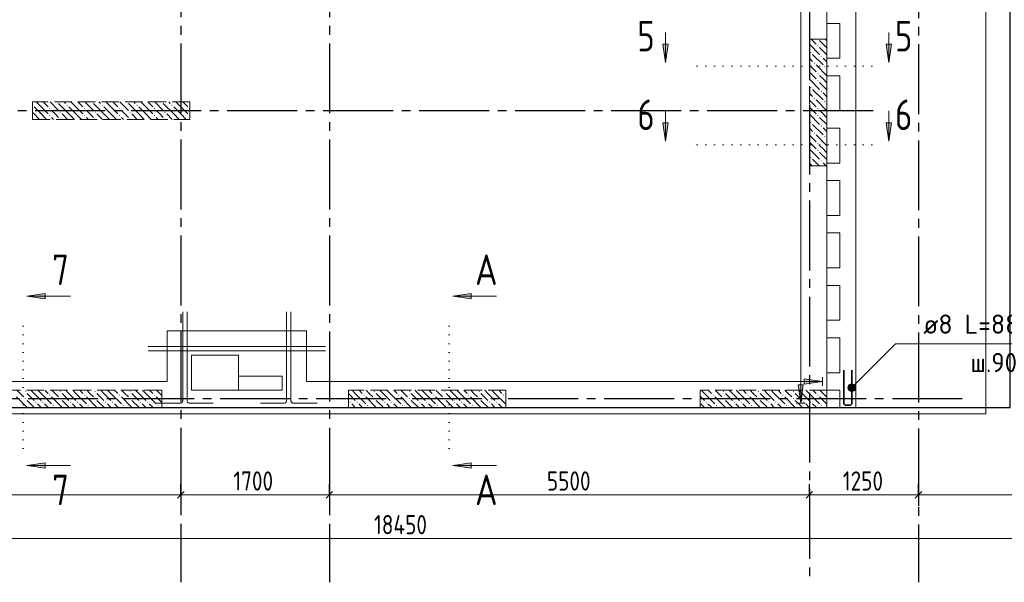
# Model space of a CAD drawing. Header units: millimetres. Extents: x 0 to 32559, y 0 to 42000.
# Tile 7 of 14: x 12776 to 24057, y 15930 to 22372. Entities that reach past the tile are written whole.
import ezdxf

# ---------------------------------------------------------------- set-up
doc = ezdxf.new("R2010")
doc.units = ezdxf.units.MM
for name, pattern in [('______2', [270, 200, -70]), ('______5', [1100, 800, -100, 100, -100]), ('______9', [100, 0, -100])]:
    doc.linetypes.add(name, pattern=pattern)
for name, color, linetype, lineweight in [('Standard', 7, 'Continuous', 25), ('ЖБ Пилон', 180, 'Continuous', 25), ('Обрамление П-обр. равн.', 7, 'Continuous', 25), ('Обрамление проемов стержнями', 7, 'Continuous', 25), ('Оси', 40, '______5', 18), ('Позиционная метка линия выноска', 7, 'Continuous', 13), ('Позиционная метка номер позиции', 7, 'Continuous', 13), ('Сечения символ', 7, 'Continuous', 25)]:
    doc.layers.add(name, color=color, linetype=linetype, lineweight=lineweight)
doc.layers.add('ЖБ Перекрытие верхний уровень', color=7, linetype='Continuous', lineweight=25, true_color=0xe0e0ff)
doc.styles.add('GOST 2.304-81', font='txt')
doc.styles.add('ISOCPEUR', font='txt')

msp = doc.modelspace()

# ---------------------------------------------------------------- hatches: boundary and pattern name
at = {"layer": 'ЖБ Пилон', "linetype": 'Continuous', "lineweight": 18, "transparency": 33554687}
for points in [[(21924, 22150), (21921, 22147), (21918, 22150)], [(21834, 21993), (21841, 22000), (21847, 21993), (21841, 21987)], [(21914, 22073), (21921, 22080), (21927, 22073), (21921, 22067)], [(21954, 21953), (21961, 21960), (21967, 21953), (21961, 21947)], [(21874, 21873), (21881, 21880), (21887, 21873), (21881, 21867)], [(21994, 21833), (22001, 21840), (22007, 21833), (22001, 21827)], [(21914, 21753), (21921, 21760), (21927, 21753), (21921, 21747)], [(21914, 21673), (21921, 21680), (21927, 21673), (21921, 21667)], [(21834, 21593), (21841, 21600), (21847, 21593), (21841, 21587)], [(21954, 21553), (21961, 21560), (21967, 21553), (21961, 21547)], [(21874, 21473), (21881, 21480), (21887, 21473), (21881, 21467)], [(21994, 21433), (22001, 21440), (22007, 21433), (22001, 21427)], [(12924, 21397), (12927, 21393), (12924, 21390)], [(13114, 21353), (13121, 21360), (13127, 21353), (13121, 21347)], [(13204, 21430), (13201, 21427), (13198, 21430)], [(13314, 21393), (13321, 21400), (13327, 21393), (13321, 21387)], [(13514, 21353), (13521, 21360), (13527, 21353), (13521, 21347)], [(13604, 21430), (13601, 21427), (13598, 21430)], [(13714, 21393), (13721, 21400), (13727, 21393), (13721, 21387)], [(13914, 21353), (13921, 21360), (13927, 21353), (13921, 21347)], [(14004, 21430), (14001, 21427), (13998, 21430)], [(14114, 21393), (14121, 21400), (14127, 21393), (14121, 21387)], [(14314, 21353), (14321, 21360), (14327, 21353), (14321, 21347)], [(14404, 21430), (14401, 21427), (14398, 21430)], [(14514, 21393), (14521, 21400), (14527, 21393), (14521, 21387)], [(14714, 21353), (14721, 21360), (14724, 21357), (14724, 21350), (14721, 21347)], [(21914, 21353), (21921, 21360), (21927, 21353), (21921, 21347)], [(13114, 21273), (13121, 21280), (13127, 21273), (13121, 21267)], [(13234, 21313), (13241, 21320), (13247, 21313), (13241, 21307)], [(13234, 21233), (13241, 21240), (13247, 21233), (13244, 21230), (13238, 21230)], [(13514, 21273), (13521, 21280), (13527, 21273), (13521, 21267)], [(13634, 21313), (13641, 21320), (13647, 21313), (13641, 21307)], [(13634, 21233), (13641, 21240), (13647, 21233), (13644, 21230), (13638, 21230)], [(13914, 21273), (13921, 21280), (13927, 21273), (13921, 21267)], [(14034, 21313), (14041, 21320), (14047, 21313), (14041, 21307)], [(14034, 21233), (14041, 21240), (14047, 21233), (14044, 21230), (14038, 21230)], [(14314, 21273), (14321, 21280), (14327, 21273), (14321, 21267)], [(14434, 21313), (14441, 21320), (14447, 21313), (14441, 21307)], [(14434, 21233), (14441, 21240), (14447, 21233), (14444, 21230), (14438, 21230)], [(14714, 21273), (14721, 21280), (14724, 21277), (14724, 21270), (14721, 21267)], [(21914, 21273), (21921, 21280), (21927, 21273), (21921, 21267)], [(21834, 21193), (21841, 21200), (21847, 21193), (21841, 21187)], [(21954, 21153), (21961, 21160), (21967, 21153), (21961, 21147)], [(21874, 21073), (21881, 21080), (21887, 21073), (21881, 21067)], [(21994, 21033), (22001, 21040), (22007, 21033), (22001, 21027)], [(21914, 20953), (21921, 20960), (21927, 20953), (21921, 20947)], [(21914, 20873), (21921, 20880), (21927, 20873), (21921, 20867)], [(21834, 20793), (21841, 20800), (21847, 20793), (21841, 20787)], [(21954, 20753), (21961, 20760), (21967, 20753), (21961, 20747)], [(12834, 18113), (12841, 18120), (12847, 18113), (12841, 18107)], [(13114, 18073), (13121, 18080), (13127, 18073), (13121, 18067)], [(13234, 18113), (13241, 18120), (13247, 18113), (13241, 18107)], [(13514, 18073), (13521, 18080), (13527, 18073), (13521, 18067)], [(13634, 18113), (13641, 18120), (13647, 18113), (13641, 18107)], [(13914, 18073), (13921, 18080), (13927, 18073), (13921, 18067)], [(14034, 18113), (14041, 18120), (14047, 18113), (14041, 18107)], [(14314, 18073), (14321, 18080), (14327, 18073), (14321, 18067)], [(16714, 18073), (16721, 18080), (16727, 18073), (16721, 18067)], [(16834, 18113), (16841, 18120), (16847, 18113), (16841, 18107)], [(17114, 18073), (17121, 18080), (17127, 18073), (17121, 18067)], [(17234, 18113), (17241, 18120), (17247, 18113), (17241, 18107)], [(17514, 18073), (17521, 18080), (17527, 18073), (17521, 18067)], [(17634, 18113), (17641, 18120), (17647, 18113), (17641, 18107)], [(17914, 18073), (17921, 18080), (17927, 18073), (17921, 18067)], [(18034, 18113), (18041, 18120), (18047, 18113), (18041, 18107)], [(18314, 18073), (18321, 18080), (18327, 18073), (18321, 18067)], [(20714, 18073), (20721, 18080), (20727, 18073), (20721, 18067)], [(20834, 18113), (20841, 18120), (20847, 18113), (20841, 18107)], [(21114, 18073), (21121, 18080), (21127, 18073), (21121, 18067)], [(21234, 18113), (21241, 18120), (21247, 18113), (21241, 18107)], [(21514, 18073), (21521, 18080), (21527, 18073), (21521, 18067)], [(21634, 18113), (21641, 18120), (21647, 18113), (21641, 18107)], [(21914, 18073), (21921, 18080), (21927, 18073), (21921, 18067)], [(12834, 18033), (12841, 18040), (12847, 18033), (12841, 18027)], [(12954, 17993), (12961, 18000), (12967, 17993), (12961, 17987)], [(13034, 17993), (13041, 18000), (13047, 17993), (13041, 17987)], [(13154, 17953), (13161, 17960), (13167, 17953), (13161, 17947)], [(13234, 18033), (13241, 18040), (13247, 18033), (13241, 18027)], [(13354, 17993), (13361, 18000), (13367, 17993), (13361, 17987)], [(13434, 17993), (13441, 18000), (13447, 17993), (13441, 17987)], [(13554, 17953), (13561, 17960), (13567, 17953), (13561, 17947)], [(13634, 18033), (13641, 18040), (13647, 18033), (13641, 18027)], [(13754, 17993), (13761, 18000), (13767, 17993), (13761, 17987)], [(13834, 17993), (13841, 18000), (13847, 17993), (13841, 17987)], [(13954, 17953), (13961, 17960), (13967, 17953), (13961, 17947)], [(14034, 18033), (14041, 18040), (14047, 18033), (14041, 18027)], [(14154, 17993), (14161, 18000), (14167, 17993), (14161, 17987)], [(14234, 17993), (14241, 18000), (14247, 17993), (14241, 17987)], [(14354, 17953), (14361, 17960), (14367, 17953), (14361, 17947)], [(16554, 17993), (16561, 18000), (16567, 17993), (16561, 17987)], [(16634, 17993), (16641, 18000), (16647, 17993), (16641, 17987)], [(16754, 17953), (16761, 17960), (16767, 17953), (16761, 17947)], [(16834, 18033), (16841, 18040), (16847, 18033), (16841, 18027)], [(16954, 17993), (16961, 18000), (16967, 17993), (16961, 17987)], [(17034, 17993), (17041, 18000), (17047, 17993), (17041, 17987)], [(17154, 17953), (17161, 17960), (17167, 17953), (17161, 17947)], [(17234, 18033), (17241, 18040), (17247, 18033), (17241, 18027)], [(17354, 17993), (17361, 18000), (17367, 17993), (17361, 17987)], [(17434, 17993), (17441, 18000), (17447, 17993), (17441, 17987)], [(17554, 17953), (17561, 17960), (17567, 17953), (17561, 17947)], [(17634, 18033), (17641, 18040), (17647, 18033), (17641, 18027)], [(17754, 17993), (17761, 18000), (17767, 17993), (17761, 17987)], [(17834, 17993), (17841, 18000), (17847, 17993), (17841, 17987)], [(17954, 17953), (17961, 17960), (17967, 17953), (17961, 17947)], [(18034, 18033), (18041, 18040), (18047, 18033), (18041, 18027)], [(18154, 17993), (18161, 18000), (18167, 17993), (18161, 17987)], [(18234, 17993), (18241, 18000), (18247, 17993), (18241, 17987)], [(20634, 17993), (20641, 18000), (20647, 17993), (20641, 17987)], [(20754, 17953), (20761, 17960), (20767, 17953), (20761, 17947)], [(20834, 18033), (20841, 18040), (20847, 18033), (20841, 18027)], [(20954, 17993), (20961, 18000), (20967, 17993), (20961, 17987)], [(21034, 17993), (21041, 18000), (21047, 17993), (21041, 17987)], [(21154, 17953), (21161, 17960), (21167, 17953), (21161, 17947)], [(21234, 18033), (21241, 18040), (21247, 18033), (21241, 18027)], [(21354, 17993), (21361, 18000), (21367, 17993), (21361, 17987)], [(21434, 17993), (21441, 18000), (21447, 17993), (21441, 17987)], [(21554, 17953), (21561, 17960), (21567, 17953), (21561, 17947)], [(21634, 18033), (21641, 18040), (21647, 18033), (21641, 18027)], [(21754, 17993), (21761, 18000), (21767, 17993), (21761, 17987)], [(21834, 17993), (21841, 18000), (21847, 17993), (21841, 17987)], [(21954, 17953), (21961, 17960), (21967, 17953), (21961, 17947)]]:
    msp.add_hatch(color=7, dxfattribs=at).paths.add_polyline_path(points, flags=16)
at = {"layer": 'Позиционная метка линия выноска', "linetype": 'Continuous', "lineweight": 13, "transparency": 33554687}
for points in [[(21694, 18190), (21724, 17980), (21754, 18190)], [(21764, 18200), (21974, 18230), (21764, 18260)]]:
    msp.add_hatch(color=7, dxfattribs=at).paths.add_polyline_path(points)
at = {"layer": 'Позиционная метка номер позиции', "linetype": 'Continuous', "lineweight": 13, "transparency": 33554687}
for points in [[(22266, 18170), (22341, 18127), (22277, 18191)], [(22266, 18148), (22320, 18116), (22266, 18170)], [(22266, 18170), (22320, 18116), (22341, 18127)], [(22277, 18191), (22352, 18148), (22298, 18202)], [(22277, 18191), (22341, 18127), (22352, 18148)], [(22298, 18202), (22352, 18148), (22352, 18170)], [(22298, 18202), (22352, 18170), (22320, 18202)], [(22320, 18202), (22352, 18170), (22341, 18191)], [(22298, 18116), (22266, 18148), (22277, 18127)], [(22266, 18148), (22298, 18116), (22320, 18116)]]:
    msp.add_hatch(color=7, dxfattribs=at).paths.add_polyline_path(points)
at = {"layer": 'Сечения символ', "linetype": 'Continuous', "lineweight": 13, "transparency": 33554687}
for points in [[(20206, 22090), (20176, 21880), (20146, 22090)], [(22763, 22090), (22733, 21880), (22703, 22090)], [(20206, 21190), (20176, 20980), (20146, 21190)], [(22763, 21190), (22733, 20980), (22703, 21190)], [(13068, 19175), (12858, 19205), (13068, 19235)], [(17948, 19175), (17738, 19205), (17948, 19235)], [(13068, 17238), (12858, 17268), (13068, 17298)], [(17948, 17238), (17738, 17268), (17948, 17298)]]:
    msp.add_hatch(color=7, dxfattribs=at).paths.add_polyline_path(points, flags=16)

# ---------------------------------------------------------------- linework, layer by layer
at = {"layer": 'Standard', "color": 251, "linetype": 'Continuous', "lineweight": -3, "true_color": 0x656565, "transparency": 33554687}
for p, q in [((14624, 16930), (14624, 17055)), ((16324, 16930), (16324, 17055)), ((21824, 16930), (21824, 17055)), ((23074, 16930), (23074, 17055)), ((14624, 16930), (14624, 16805)), ((14624, 16930), (14624, 16930)), ((16324, 16930), (16324, 16805)), ((16324, 16930), (16324, 16930)), ((21824, 16930), (21824, 16805)), ((21824, 16930), (21824, 16930)), ((23074, 16930), (23074, 16805)), ((23074, 16930), (23074, 16930))]:
    msp.add_line(p, q, dxfattribs=at)
at = {"layer": 'Standard', "color": 7, "linetype": 'Continuous', "lineweight": 13, "transparency": 33554687}
for p, q in [((9124, 16930), (14624, 16930)), ((14624, 16930), (16324, 16930)), ((16324, 16930), (21824, 16930)), ((21824, 16930), (23074, 16930)), ((23074, 16930), (26374, 16930)), ((7924, 16430), (26374, 16430))]:
    msp.add_line(p, q, dxfattribs=at)
at = {"layer": 'Standard', "color": 7, "linetype": 'Continuous', "lineweight": 25, "transparency": 33554687}
for p, q in [((14586, 16892), (14661, 16968)), ((16286, 16892), (16361, 16968)), ((21786, 16892), (21861, 16968)), ((23036, 16892), (23111, 16968))]:
    msp.add_line(p, q, dxfattribs=at)
at = {"layer": 'Standard', "color": 254, "linetype": 'Continuous', "lineweight": 13, "true_color": 0xc4c4ff, "transparency": 33554687}
msp.add_lwpolyline([(7319, 17859), (23844, 17859), (23844, 39571), (7319, 39571), (7319, 17859)], dxfattribs=at)
at = {"layer": 'Standard', "color": 7, "linetype": 'Continuous', "lineweight": 25, "transparency": 33554687}
msp.add_lwpolyline([(7394, 17930), (24124, 17930), (24124, 39500), (7394, 39500), (7394, 17930)], dxfattribs=at)
at = {"layer": 'Standard', "color": 7, "linetype": 'Continuous', "lineweight": 13, "transparency": 33554687}
msp.add_lwpolyline([(7674, 17930), (22024, 17930), (22024, 39170), (7674, 39170), (7674, 17930)], dxfattribs=at)
at = {"layer": 'ЖБ Перекрытие верхний уровень', "color": 7, "linetype": 'Continuous', "lineweight": 18, "transparency": 33554687}
for p, q in [((22354, 17930), (22354, 24210)), ((22024, 21930), (22024, 22330)), ((22024, 22330), (22174, 22330)), ((22174, 22330), (22174, 21930)), ((22174, 21930), (22024, 21930)), ((22024, 21330), (22024, 21730)), ((22024, 21730), (22174, 21730)), ((22174, 21730), (22174, 21330)), ((22174, 21330), (22024, 21330)), ((22024, 20730), (22024, 21130)), ((22024, 21130), (22174, 21130)), ((22174, 21130), (22174, 20730)), ((22174, 20730), (22024, 20730)), ((22024, 20130), (22024, 20530)), ((22024, 20530), (22174, 20530)), ((22174, 20530), (22174, 20130)), ((22174, 20130), (22024, 20130)), ((22024, 19530), (22024, 19930)), ((22024, 19930), (22174, 19930)), ((22174, 19930), (22174, 19530)), ((22174, 19530), (22024, 19530)), ((22024, 18930), (22024, 19330)), ((22024, 19330), (22174, 19330)), ((22174, 19330), (22174, 18930)), ((22174, 18930), (22024, 18930)), ((22024, 18330), (22024, 18730)), ((22024, 18730), (22174, 18730)), ((22174, 18730), (22174, 18330)), ((15284, 18530), (14744, 18530)), ((14744, 18530), (14744, 18130)), ((15284, 18130), (15284, 18530)), ((15784, 18290), (15284, 18290)), ((15284, 18290), (15284, 18130)), ((15784, 18130), (15784, 18290)), ((22174, 18330), (22024, 18330)), ((14744, 18130), (15284, 18130)), ((15284, 18130), (15784, 18130)), ((22024, 17930), (22024, 18130)), ((22024, 18130), (22174, 18130)), ((22174, 18130), (22174, 17930)), ((7394, 17930), (22024, 17930)), ((22174, 17930), (22354, 17930))]:
    msp.add_line(p, q, dxfattribs=at)
at = {"layer": 'ЖБ Пилон', "color": 253, "linetype": '______2', "lineweight": 13, "true_color": 0xa0a0a0, "transparency": 33554687}
for p, q in [((22024, 22150), (21824, 22150)), ((21824, 22150), (21824, 20700)), ((22024, 20700), (22024, 22150)), ((14724, 21430), (12924, 21430)), ((12924, 21430), (12924, 21230)), ((14724, 21230), (14724, 21430)), ((12924, 21230), (14724, 21230)), ((21824, 20700), (22024, 20700)), ((14404, 18130), (12604, 18130)), ((14404, 17930), (14404, 18130)), ((18344, 18130), (16544, 18130)), ((16544, 18130), (16544, 17930)), ((18344, 17930), (18344, 18130)), ((22024, 18130), (20574, 18130)), ((20574, 18130), (20574, 17930)), ((22024, 17930), (22024, 18130)), ((12604, 17930), (14404, 17930)), ((16544, 17930), (18344, 17930)), ((20574, 17930), (22024, 17930))]:
    msp.add_line(p, q, dxfattribs=at)
at = {"layer": 'ЖБ Пилон', "color": 9, "linetype": 'Continuous', "lineweight": 18, "true_color": 0xc7c7c7, "transparency": 33554687}
for p, q in [((21844, 22150), (21901, 22093)), ((21981, 22093), (21941, 22133)), ((22004, 22150), (22021, 22133)), ((21824, 22090), (21941, 21973)), ((21941, 22053), (22024, 21970)), ((22021, 22053), (21981, 22093)), ((21861, 21893), (21824, 21930)), ((21861, 21973), (21981, 21853)), ((21981, 21933), (22024, 21890)), ((21824, 21850), (21901, 21773)), ((21901, 21853), (22021, 21733)), ((22024, 21810), (22021, 21813)), ((21824, 21770), (21901, 21693)), ((21824, 21690), (21941, 21573)), ((21981, 21693), (21941, 21733)), ((22021, 21653), (21981, 21693)), ((21861, 21573), (21981, 21453)), ((21941, 21653), (22024, 21570)), ((21861, 21493), (21824, 21530)), ((21824, 21450), (21901, 21373)), ((21901, 21453), (22021, 21333)), ((21981, 21533), (22024, 21490)), ((12941, 21373), (13021, 21293)), ((13021, 21373), (12964, 21430)), ((13021, 21373), (13101, 21293)), ((13044, 21430), (13101, 21373)), ((13124, 21430), (13221, 21333)), ((13181, 21293), (13141, 21333)), ((13341, 21293), (13221, 21413)), ((13284, 21430), (13301, 21413)), ((13341, 21373), (13421, 21293)), ((13421, 21373), (13364, 21430)), ((13421, 21373), (13501, 21293)), ((13444, 21430), (13501, 21373)), ((13524, 21430), (13621, 21333)), ((13581, 21293), (13541, 21333)), ((13741, 21293), (13621, 21413)), ((13684, 21430), (13701, 21413)), ((13741, 21373), (13821, 21293)), ((13821, 21373), (13764, 21430)), ((13821, 21373), (13901, 21293)), ((13844, 21430), (13901, 21373)), ((13924, 21430), (14021, 21333)), ((13981, 21293), (13941, 21333)), ((14141, 21293), (14021, 21413)), ((14084, 21430), (14101, 21413)), ((14141, 21373), (14221, 21293)), ((14221, 21373), (14164, 21430)), ((14221, 21373), (14301, 21293)), ((14244, 21430), (14301, 21373)), ((14324, 21430), (14421, 21333)), ((14381, 21293), (14341, 21333)), ((14541, 21293), (14421, 21413)), ((14484, 21430), (14501, 21413)), ((14541, 21373), (14621, 21293)), ((14621, 21373), (14564, 21430)), ((14621, 21373), (14701, 21293)), ((14644, 21430), (14701, 21373)), ((21824, 21370), (21901, 21293)), ((21981, 21293), (21941, 21333)), ((22024, 21410), (22021, 21413)), ((12941, 21293), (12924, 21310)), ((12924, 21230), (12924, 21230)), ((12941, 21293), (13004, 21230)), ((13021, 21293), (13084, 21230)), ((13141, 21253), (13164, 21230)), ((13221, 21253), (13181, 21293)), ((13261, 21293), (13324, 21230)), ((13341, 21293), (13404, 21230)), ((13421, 21293), (13484, 21230)), ((13541, 21253), (13564, 21230)), ((13621, 21253), (13581, 21293)), ((13661, 21293), (13724, 21230)), ((13741, 21293), (13804, 21230)), ((13821, 21293), (13884, 21230)), ((13941, 21253), (13964, 21230)), ((14021, 21253), (13981, 21293)), ((14061, 21293), (14124, 21230)), ((14141, 21293), (14204, 21230)), ((14221, 21293), (14284, 21230)), ((14341, 21253), (14364, 21230)), ((14421, 21253), (14381, 21293)), ((14461, 21293), (14524, 21230)), ((14541, 21293), (14604, 21230)), ((14621, 21293), (14684, 21230)), ((21824, 21290), (21941, 21173)), ((21941, 21253), (22024, 21170)), ((22021, 21253), (21981, 21293)), ((21861, 21093), (21824, 21130)), ((21861, 21173), (21981, 21053)), ((21981, 21133), (22024, 21090)), ((21824, 21050), (21901, 20973)), ((21901, 21053), (22021, 20933)), ((22024, 21010), (22021, 21013)), ((21824, 20970), (21901, 20893)), ((21824, 20890), (21941, 20773)), ((21981, 20893), (21941, 20933)), ((22021, 20853), (21981, 20893)), ((21861, 20773), (21934, 20700)), ((21941, 20853), (22024, 20770)), ((21854, 20700), (21824, 20730)), ((21981, 20733), (22014, 20700)), ((12741, 18053), (12861, 17933)), ((12781, 18093), (12744, 18130)), ((12821, 18053), (12781, 18093)), ((12861, 18093), (12941, 18013)), ((12941, 18093), (12904, 18130)), ((12941, 18093), (13021, 18013)), ((12984, 18130), (13021, 18093)), ((13021, 18093), (13141, 17973)), ((13064, 18130), (13101, 18093)), ((13141, 18053), (13261, 17933)), ((13181, 18093), (13144, 18130)), ((13221, 18053), (13181, 18093)), ((13261, 18093), (13341, 18013)), ((13341, 18093), (13304, 18130)), ((13341, 18093), (13421, 18013)), ((13384, 18130), (13421, 18093)), ((13421, 18093), (13541, 17973)), ((13464, 18130), (13501, 18093)), ((13541, 18053), (13661, 17933)), ((13581, 18093), (13544, 18130)), ((13621, 18053), (13581, 18093)), ((13661, 18093), (13741, 18013)), ((13741, 18093), (13704, 18130)), ((13741, 18093), (13821, 18013)), ((13784, 18130), (13821, 18093)), ((13821, 18093), (13941, 17973)), ((13864, 18130), (13901, 18093)), ((13941, 18053), (14061, 17933)), ((13981, 18093), (13944, 18130)), ((14021, 18053), (13981, 18093)), ((14061, 18093), (14141, 18013)), ((14141, 18093), (14104, 18130)), ((14141, 18093), (14221, 18013)), ((14184, 18130), (14221, 18093)), ((14221, 18093), (14341, 17973)), ((14264, 18130), (14301, 18093)), ((14341, 18053), (14404, 17990)), ((14381, 18093), (14344, 18130)), ((14404, 18070), (14381, 18093)), ((16544, 18090), (16621, 18013)), ((16584, 18130), (16621, 18093)), ((16621, 18093), (16741, 17973)), ((16664, 18130), (16701, 18093)), ((16741, 18053), (16861, 17933)), ((16781, 18093), (16744, 18130)), ((16821, 18053), (16781, 18093)), ((16861, 18093), (16941, 18013)), ((16941, 18093), (16904, 18130)), ((16941, 18093), (17021, 18013)), ((16984, 18130), (17021, 18093)), ((17021, 18093), (17141, 17973)), ((17064, 18130), (17101, 18093)), ((17141, 18053), (17261, 17933)), ((17181, 18093), (17144, 18130)), ((17221, 18053), (17181, 18093)), ((17261, 18093), (17341, 18013)), ((17341, 18093), (17304, 18130)), ((17341, 18093), (17421, 18013)), ((17384, 18130), (17421, 18093)), ((17421, 18093), (17541, 17973)), ((17464, 18130), (17501, 18093)), ((17541, 18053), (17661, 17933)), ((17581, 18093), (17544, 18130)), ((17621, 18053), (17581, 18093)), ((17661, 18093), (17741, 18013)), ((17741, 18093), (17704, 18130)), ((17741, 18093), (17821, 18013)), ((17784, 18130), (17821, 18093)), ((17821, 18093), (17941, 17973)), ((17864, 18130), (17901, 18093)), ((17941, 18053), (18061, 17933)), ((17981, 18093), (17944, 18130)), ((18021, 18053), (17981, 18093)), ((18061, 18093), (18141, 18013)), ((18141, 18093), (18104, 18130)), ((18141, 18093), (18221, 18013)), ((18184, 18130), (18221, 18093)), ((18221, 18093), (18341, 17973)), ((18264, 18130), (18301, 18093)), ((18341, 18053), (18344, 18050)), ((20574, 18060), (20621, 18013)), ((20584, 18130), (20621, 18093)), ((20621, 18093), (20741, 17973)), ((20664, 18130), (20701, 18093)), ((20741, 18053), (20861, 17933)), ((20781, 18093), (20744, 18130)), ((20821, 18053), (20781, 18093)), ((20861, 18093), (20941, 18013)), ((20941, 18093), (20904, 18130)), ((20941, 18093), (21021, 18013)), ((20984, 18130), (21021, 18093)), ((21021, 18093), (21141, 17973)), ((21064, 18130), (21101, 18093)), ((21141, 18053), (21261, 17933)), ((21181, 18093), (21144, 18130)), ((21221, 18053), (21181, 18093)), ((21261, 18093), (21341, 18013)), ((21341, 18093), (21304, 18130)), ((21341, 18093), (21421, 18013)), ((21384, 18130), (21421, 18093)), ((21421, 18093), (21541, 17973)), ((21464, 18130), (21501, 18093)), ((21541, 18053), (21661, 17933)), ((21581, 18093), (21544, 18130)), ((21621, 18053), (21581, 18093)), ((21661, 18093), (21741, 18013)), ((21741, 18093), (21704, 18130)), ((21741, 18093), (21821, 18013)), ((21784, 18130), (21821, 18093)), ((21821, 18093), (21941, 17973)), ((21864, 18130), (21901, 18093)), ((21941, 18053), (22024, 17970)), ((21981, 18093), (21944, 18130)), ((22021, 18053), (21981, 18093)), ((12861, 18013), (12944, 17930)), ((13021, 17933), (12981, 17973)), ((13061, 17973), (13104, 17930)), ((13261, 18013), (13344, 17930)), ((13421, 17933), (13381, 17973)), ((13461, 17973), (13504, 17930)), ((13661, 18013), (13744, 17930)), ((13821, 17933), (13781, 17973)), ((13861, 17973), (13904, 17930)), ((14061, 18013), (14144, 17930)), ((14221, 17933), (14181, 17973)), ((14261, 17973), (14304, 17930)), ((16621, 17933), (16581, 17973)), ((16661, 17973), (16704, 17930)), ((16861, 18013), (16944, 17930)), ((17021, 17933), (16981, 17973)), ((17061, 17973), (17104, 17930)), ((17261, 18013), (17344, 17930)), ((17421, 17933), (17381, 17973)), ((17461, 17973), (17504, 17930)), ((17661, 18013), (17744, 17930)), ((17821, 17933), (17781, 17973)), ((17861, 17973), (17904, 17930)), ((18061, 18013), (18144, 17930)), ((18221, 17933), (18181, 17973)), ((18261, 17973), (18304, 17930)), ((20621, 17933), (20581, 17973)), ((20661, 17973), (20704, 17930)), ((20861, 18013), (20944, 17930)), ((21021, 17933), (20981, 17973)), ((21061, 17973), (21104, 17930)), ((21261, 18013), (21344, 17930)), ((21421, 17933), (21381, 17973)), ((21461, 17973), (21504, 17930)), ((21661, 18013), (21744, 17930)), ((21821, 17933), (21781, 17973)), ((21861, 17973), (21904, 17930)), ((12781, 17933), (12784, 17930)), ((13024, 17930), (13021, 17933)), ((13181, 17933), (13184, 17930)), ((13424, 17930), (13421, 17933)), ((13581, 17933), (13584, 17930)), ((13824, 17930), (13821, 17933)), ((13981, 17933), (13984, 17930)), ((14224, 17930), (14221, 17933)), ((14381, 17933), (14384, 17930)), ((16544, 17930), (16544, 17930)), ((16624, 17930), (16621, 17933)), ((16781, 17933), (16784, 17930)), ((17024, 17930), (17021, 17933)), ((17181, 17933), (17184, 17930)), ((17424, 17930), (17421, 17933)), ((17581, 17933), (17584, 17930)), ((17824, 17930), (17821, 17933)), ((17981, 17933), (17984, 17930)), ((18224, 17930), (18221, 17933)), ((20624, 17930), (20621, 17933)), ((20781, 17933), (20784, 17930)), ((21024, 17930), (21021, 17933)), ((21181, 17933), (21184, 17930)), ((21424, 17930), (21421, 17933)), ((21581, 17933), (21584, 17930)), ((21824, 17930), (21821, 17933)), ((21981, 17933), (21984, 17930))]:
    msp.add_line(p, q, dxfattribs=at)
at = {"layer": 'Обрамление П-обр. равн.', "color": 7, "linetype": 'Continuous', "lineweight": 35, "transparency": 33554687}
msp.add_lwpolyline([(22219, 18359), (22219, 17978), (22219, 17975), (22221, 17971), (22223, 17968), (22225, 17965), (22228, 17963), (22231, 17961), (22235, 17959), (22238, 17959), (22290, 17959), (22293, 17959), (22297, 17961), (22300, 17963), (22303, 17965), (22305, 17968), (22307, 17971), (22309, 17975), (22309, 17978), (22309, 18359)], dxfattribs=at)
at = {"layer": 'Обрамление проемов стержнями', "color": 7, "linetype": 'Continuous', "lineweight": 18, "transparency": 33554687}
for p, q in [((14249, 18630), (16279, 18630)), ((14249, 18630), (16279, 18630)), ((14249, 18580), (16279, 18580)), ((14249, 18580), (16279, 18580))]:
    msp.add_line(p, q, dxfattribs=at)
for points in [[(14644, 19025), (14644, 18009), (14643, 18003), (14641, 17998), (14639, 17993), (14635, 17989), (14631, 17985), (14626, 17983), (14621, 17981), (14615, 17980), (14344, 17980)], [(14644, 19025), (14644, 18009), (14643, 18003), (14641, 17998), (14639, 17993), (14635, 17989), (14631, 17985), (14626, 17983), (14621, 17981), (14615, 17980), (14344, 17980)], [(14644, 19025), (14644, 18009), (14643, 18003), (14641, 17998), (14639, 17993), (14635, 17989), (14631, 17985), (14626, 17983), (14621, 17981), (14615, 17980), (14344, 17980)], [(14644, 19025), (14644, 18009), (14643, 18003), (14641, 17998), (14639, 17993), (14635, 17989), (14631, 17985), (14626, 17983), (14621, 17981), (14615, 17980), (14344, 17980)], [(14694, 19025), (14694, 18009), (14695, 18003), (14697, 17998), (14699, 17993), (14703, 17989), (14707, 17985), (14712, 17983), (14717, 17981), (14723, 17980), (14994, 17980)], [(14694, 19025), (14694, 18009), (14695, 18003), (14697, 17998), (14699, 17993), (14703, 17989), (14707, 17985), (14712, 17983), (14717, 17981), (14723, 17980), (14994, 17980)], [(14694, 19025), (14694, 18009), (14695, 18003), (14697, 17998), (14699, 17993), (14703, 17989), (14707, 17985), (14712, 17983), (14717, 17981), (14723, 17980), (14994, 17980)], [(14694, 19025), (14694, 18009), (14695, 18003), (14697, 17998), (14699, 17993), (14703, 17989), (14707, 17985), (14712, 17983), (14717, 17981), (14723, 17980), (14994, 17980)], [(15834, 19025), (15834, 18009), (15833, 18003), (15831, 17998), (15829, 17993), (15825, 17989), (15821, 17985), (15816, 17983), (15811, 17981), (15805, 17980), (15534, 17980)], [(15834, 19025), (15834, 18009), (15833, 18003), (15831, 17998), (15829, 17993), (15825, 17989), (15821, 17985), (15816, 17983), (15811, 17981), (15805, 17980), (15534, 17980)], [(15834, 19025), (15834, 18009), (15833, 18003), (15831, 17998), (15829, 17993), (15825, 17989), (15821, 17985), (15816, 17983), (15811, 17981), (15805, 17980), (15534, 17980)], [(15834, 19025), (15834, 18009), (15833, 18003), (15831, 17998), (15829, 17993), (15825, 17989), (15821, 17985), (15816, 17983), (15811, 17981), (15805, 17980), (15534, 17980)], [(15884, 19025), (15884, 18009), (15885, 18003), (15887, 17998), (15889, 17993), (15893, 17989), (15897, 17985), (15902, 17983), (15907, 17981), (15913, 17980), (16184, 17980)], [(15884, 19025), (15884, 18009), (15885, 18003), (15887, 17998), (15889, 17993), (15893, 17989), (15897, 17985), (15902, 17983), (15907, 17981), (15913, 17980), (16184, 17980)], [(15884, 19025), (15884, 18009), (15885, 18003), (15887, 17998), (15889, 17993), (15893, 17989), (15897, 17985), (15902, 17983), (15907, 17981), (15913, 17980), (16184, 17980)], [(15884, 19025), (15884, 18009), (15885, 18003), (15887, 17998), (15889, 17993), (15893, 17989), (15897, 17985), (15902, 17983), (15907, 17981), (15913, 17980), (16184, 17980)]]:
    msp.add_lwpolyline(points, dxfattribs=at)
at = {"layer": 'Оси', "color": 8, "linetype": '______5', "lineweight": -3, "transparency": 33554687}
for p, q in [((21824, 40100), (21824, 15930)), ((14624, 39700), (14624, 15930)), ((16324, 39700), (16324, 15930)), ((23074, 33090), (23074, 15930)), ((22554, 21330), (4600, 21330)), ((23574, 18030), (4600, 18030))]:
    msp.add_line(p, q, dxfattribs=at)
at = {"layer": 'Позиционная метка линия выноска', "color": 251, "linetype": 'Continuous', "lineweight": 13, "true_color": 0x494949, "transparency": 33554687}
for p, q in [((21974, 18280), (21974, 18180)), ((21754, 18190), (21694, 18190)), ((21694, 18190), (21724, 17980)), ((21724, 18190), (21724, 18205)), ((21724, 17980), (21754, 18190)), ((21764, 18230), (21749, 18230)), ((21974, 18230), (21764, 18260)), ((21764, 18260), (21764, 18200)), ((21764, 18200), (21974, 18230)), ((21974, 18230), (21974, 18230)), ((21974, 18230), (21974, 18230)), ((21974, 18230), (21974, 18230)), ((21674, 17980), (21774, 17980)), ((21724, 17980), (21724, 17980)), ((21724, 17980), (21724, 17980)), ((21724, 17980), (21724, 17980))]:
    msp.add_line(p, q, dxfattribs=at)
for points in [[(9224, 39120), (9224, 35570), (7974, 35570), (7974, 32050), (9224, 32050), (9224, 25050), (7974, 25050), (7974, 21530), (9224, 21530), (9224, 18230), (14464, 18230), (14464, 18810), (16064, 18810), (16064, 18230), (21974, 18230)], [(8974, 38870), (14464, 38870), (14464, 38510), (16084, 38510), (16084, 38870), (21724, 38870), (21724, 32280), (21724, 24820), (21724, 17980)]]:
    msp.add_lwpolyline(points, dxfattribs=at)
at = {"layer": 'Позиционная метка номер позиции', "color": 7, "linetype": 'Continuous', "lineweight": 13, "transparency": 33554687}
for p, q in [((22277, 18191), (22277, 18191)), ((22341, 18191), (22341, 18191)), ((22277, 18127), (22277, 18127)), ((22341, 18127), (22341, 18127))]:
    msp.add_line(p, q, dxfattribs=at)
msp.add_lwpolyline([(22309, 18159), (22809, 18659), (25309, 18659)], dxfattribs=at)
msp.add_circle((22309, 18159), 45, dxfattribs=at)
at = {"layer": 'Сечения символ', "color": 7, "linetype": 'Continuous', "lineweight": 13, "transparency": 33554687}
for p, q in [((20176, 21880), (20176, 22227)), ((22733, 21880), (22733, 22227)), ((20176, 21880), (20146, 22090)), ((20146, 22090), (20206, 22090)), ((20176, 22090), (20176, 22105)), ((20206, 22090), (20176, 21880)), ((22733, 21880), (22703, 22090)), ((22703, 22090), (22763, 22090)), ((22733, 22090), (22733, 22105)), ((22763, 22090), (22733, 21880)), ((20176, 21880), (20176, 21880)), ((20176, 21880), (20176, 21880)), ((20176, 21880), (20176, 21880)), ((22733, 21880), (22733, 21880)), ((22733, 21880), (22733, 21880)), ((22733, 21880), (22733, 21880)), ((20176, 20980), (20176, 21327)), ((22733, 20980), (22733, 21327)), ((20176, 20980), (20146, 21190)), ((20146, 21190), (20206, 21190)), ((20176, 21190), (20176, 21205)), ((20206, 21190), (20176, 20980)), ((22733, 20980), (22703, 21190)), ((22703, 21190), (22763, 21190)), ((22733, 21190), (22733, 21205)), ((22763, 21190), (22733, 20980)), ((20176, 20980), (20176, 20980)), ((20176, 20980), (20176, 20980)), ((20176, 20980), (20176, 20980)), ((22733, 20980), (22733, 20980)), ((22733, 20980), (22733, 20980)), ((22733, 20980), (22733, 20980)), ((12858, 19205), (13068, 19235)), ((12858, 19205), (13358, 19205)), ((12858, 19205), (12858, 19205)), ((12858, 19205), (12858, 19205)), ((12858, 19205), (12858, 19205)), ((13068, 19175), (12858, 19205)), ((13068, 19235), (13068, 19175)), ((13068, 19205), (13083, 19205)), ((17738, 19205), (17948, 19235)), ((17738, 19205), (18238, 19205)), ((17738, 19205), (17738, 19205)), ((17738, 19205), (17738, 19205)), ((17738, 19205), (17738, 19205)), ((17948, 19175), (17738, 19205)), ((17948, 19235), (17948, 19175)), ((17948, 19205), (17963, 19205)), ((12858, 17268), (13068, 17298)), ((12858, 17268), (13358, 17268)), ((12858, 17268), (12858, 17268)), ((12858, 17268), (12858, 17268)), ((12858, 17268), (12858, 17268)), ((13068, 17238), (12858, 17268)), ((13068, 17298), (13068, 17238)), ((13068, 17268), (13083, 17268)), ((17738, 17268), (17948, 17298)), ((17738, 17268), (18238, 17268)), ((17738, 17268), (17738, 17268)), ((17738, 17268), (17738, 17268)), ((17738, 17268), (17738, 17268)), ((17948, 17238), (17738, 17268)), ((17948, 17298), (17948, 17238)), ((17948, 17268), (17963, 17268))]:
    msp.add_line(p, q, dxfattribs=at)
at = {"layer": 'Сечения символ', "color": 7, "linetype": '______9', "lineweight": 13, "transparency": 33554687}
for p, q in [((22539, 21838), (20399, 21838)), ((22539, 20938), (20399, 20938)), ((12816, 17461), (12816, 18982)), ((17696, 17461), (17696, 18982))]:
    msp.add_line(p, q, dxfattribs=at)

# ---------------------------------------------------------------- texts
at = {"layer": 'Standard', "color": 7, "linetype": 'Continuous', "lineweight": 25, "transparency": 33554687, "char_height": 220, "attachment_point": 7, "style": 'GOST 2.304-81'}
for s, insert, width in [('1700', (15224, 16980), 625.74), ('5500', (18816, 16980), 641.48), ('1250', (22207, 16980), 610.16), ('18450', (16836, 16480), 750.82)]:
    msp.add_mtext(s, dxfattribs=dict(at, insert=insert, width=width))
at = {"layer": 'Обрамление П-обр. равн.', "color": 7, "linetype": 'Continuous', "lineweight": 13, "transparency": 33554687, "char_height": 220, "attachment_point": 7, "style": 'ISOCPEUR'}
for s, insert, width in [('\\W0.98;ø8 L=880mm ', (23129, 18776), 1888.52), ('\\W0.94;ш.90 ', (23668, 18336), 807.15)]:
    msp.add_mtext(s, dxfattribs=dict(at, insert=insert, width=width))
at = {"layer": 'Сечения символ', "color": 7, "linetype": 'Continuous', "lineweight": 35, "transparency": 33554687, "char_height": 350, "attachment_point": 7, "style": 'ISOCPEUR'}
for s, insert, width in [('\\W0.78;5', (19852, 22008), 380.81), ('\\W0.78;5', (22804, 22008), 380.81), ('\\W0.78;6', (19852, 21108), 380.81), ('\\W0.78;6', (22804, 21108), 380.81), ('\\W0.78;7', (13148, 19333), 380.8), ('\\W0.82;А', (17993, 19333), 458.1), ('\\W0.78;7', (13148, 16813), 380.8), ('\\W0.82;А', (17993, 16813), 458.1)]:
    msp.add_mtext(s, dxfattribs=dict(at, insert=insert, width=width))

doc.saveas('drawing.dxf')
